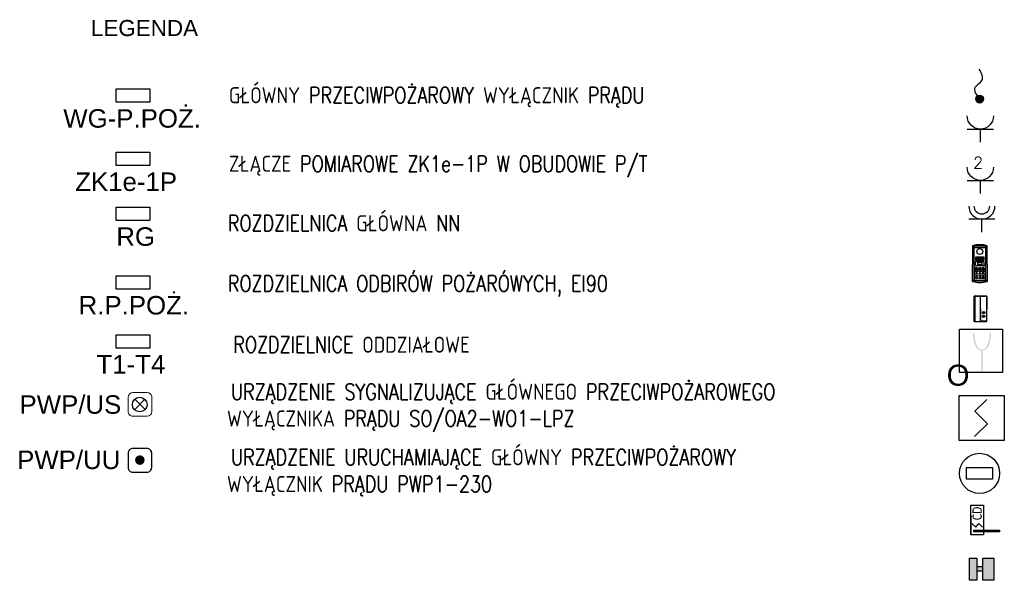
# Model space of a CAD drawing. Header units: millimetres. Extents: x 2260 to 32334, y -33324 to 11762.
# Tile 70 of 79: x 11465 to 12692, y 9121 to 9819. Entities that reach past the tile are written whole.
import ezdxf
from ezdxf.enums import TextEntityAlignment as Align

# ---------------------------------------------------------------- set-up
doc = ezdxf.new("R2010")
doc.units = ezdxf.units.MM
for name, color, linetype in [('_E_GNIAZDA I SIŁA', 160, 'Continuous'), ('E - SG', 7, 'Continuous'), ('E_gniazda wtyczkowe i siła', 1, 'Continuous'), ('EL_OS_Adres_Opraw', 7, 'Continuous'), ('mcr_automatyka', 30, 'Continuous'), ('S_INSTALACJA', 1, 'Continuous'), ('SIEMENS_adres', 7, 'Continuous'), ('SIEMENS_adres_csp', 7, 'Continuous'), ('SIEMENS_grupa', 5, 'Continuous'), ('SIEMENS_komentarze', 7, 'Continuous')]:
    doc.layers.add(name, color=color, linetype=linetype)
for name, color, linetype, lineweight in [('E - KD', 92, 'Continuous', 0), ('sciany', 7, 'Continuous', 40), ('SIEMENS_czujki', 1, 'Continuous', 30), ('WYŁACZNIK', 1, 'Continuous', 18)]:
    doc.layers.add(name, color=color, linetype=linetype, lineweight=lineweight)
doc.layers.add('oddymianie', color=5, linetype='Continuous', lineweight=20, plot=False)
doc.styles.add('ARIAL', font='arial.ttf', dxfattribs={"height": 10})
doc.styles.add('CALIBRI', font='calibri.ttf')
doc.styles.add('E', font='isocpeur.ttf')
doc.styles.add('ELECTRICAL', font='romans.shx')
doc.styles.add('MtXpl_romans_shx', font='romans.shx')
doc.styles.get("Standard").update_dxf_attribs({"font": 'arial.ttf'})

# ---------------------------------------------------------------- blocks, each defined once
blk = doc.blocks.new('Legenda$0$_E_Wypust')
at = {"linetype": 'ByBlock'}
h = blk.add_hatch(color=0, dxfattribs=at)
edge = h.paths.add_edge_path()
edge.add_ellipse((0, 0), major_axis=(0.398, 0), ratio=1, start_angle=0, end_angle=360)
at = {"color": 0, "linetype": 'ByBlock'}
blk.add_circle((0, 0), 0.398, dxfattribs=at)
blk.add_spline([(0, 0), (1.23, 0.46), (1.93, -0.24), (3.08, 0.05)], degree=3, dxfattribs=at)
blk = doc.blocks.new('GN_POJEDYNCZ')
at = {"ltscale": 0.5}
for p, q in [((0.5, 0.5), (-0.5, 0.5)), ((0, 0), (0, 0.5))]:
    blk.add_line(p, q, dxfattribs=at)
blk.add_arc((0, 1), 0.5, 180, 0, dxfattribs=at)
blk = doc.blocks.new('GN_POJ_SZCZELNE')
for p, q in [((-0.967, 0.034), (-0.967, 1.034)), ((-1.467, 0.534), (-0.967, 0.534))]:
    blk.add_line(p, q)
for radius in [0.5, 0.3]:
    blk.add_arc((-0.467, 0.534), radius, 90, 270)
blk = doc.blocks.new('*U25')
at = {"layer": 'E - SG', "color": 0}
for p, q in [((-92, -34), (92, -34)), ((-58, -316), (-60, -319)), ((58, -316), (60, -319)), ((-92, -442), (92, -442)), ((41, -414), (31, -414)), ((31, -414), (31, -416)), ((31, -416), (33, -416)), ((33, -416), (33, -418)), ((33, -418), (36, -418)), ((36, -418), (36, -416)), ((36, -416), (41, -416))]:
    blk.add_line(p, q, dxfattribs=at)
for points in [[(92, -246), (92, -20, 0.324317), (88, -14, 0.159502), (-88, -14, 0.324317), (-92, -20), (-92, -246)], [(-75, -246), (-75, -26, -0.356099), (-65, -15, -0.10155), (65, -15, -0.356099), (75, -26), (75, -246)], [(-70, -246), (-70, -26, -0.356099), (-64, -20, -0.10155), (64, -20, -0.356099), (70, -26), (70, -246)], [(92, -246), (92, -455, -0.324317), (88, -462, -0.159502), (-88, -462, -0.324317), (-92, -455), (-92, -246)], [(-75, -246), (-75, -449, 0.356099), (-65, -461, 0.10155), (65, -461, 0.356099), (75, -449), (75, -246)], [(-70, -246), (-70, -449, 0.356099), (-64, -456, 0.10155), (64, -456, 0.356099), (70, -449), (70, -246)]]:
    blk.add_lwpolyline(points, format="xyb", dxfattribs=at)
for points in [[(-52, -209), (52, -209), (52, -262), (-52, -262)], [(-25, -223), (25, -223), (25, -249), (-25, -249)], [(-60, -301), (60, -301), (58, -316), (-58, -316)], [(-60, -301), (60, -301), (60, -319), (-60, -319)]]:
    blk.add_lwpolyline(points, close=True, dxfattribs=at)
for centre, radius in [((0, -86), 36.9), ((-48, -152), 2.27), ((-48, -161), 2.27), ((-48, -170), 2.27), ((-48, -178), 2.27), ((-48, -187), 2.27), ((-48, -196), 2.27), ((-39, -152), 2.27), ((-39, -161), 2.27), ((-39, -170), 2.27), ((-39, -178), 2.27), ((-39, -187), 2.27), ((-39, -196), 2.27), ((-30, -152), 2.27), ((-30, -161), 2.27), ((-30, -170), 2.27), ((-30, -178), 2.27), ((-30, -187), 2.27), ((-30, -196), 2.27), ((-22, -152), 2.27), ((-22, -161), 2.27), ((-22, -170), 2.27), ((-22, -178), 2.27), ((-22, -187), 2.27), ((-22, -196), 2.27), ((-13, -152), 2.27), ((-13, -161), 2.27), ((-13, -170), 2.27), ((-13, -178), 2.27), ((-13, -187), 2.27), ((-13, -196), 2.27), ((-4, -152), 2.27), ((-4, -161), 2.27), ((-4, -170), 2.27), ((-4, -178), 2.27), ((-4, -187), 2.27), ((-4, -196), 2.27), ((4, -152), 2.27), ((4, -161), 2.27), ((4, -170), 2.27), ((4, -178), 2.27), ((4, -187), 2.27), ((4, -196), 2.27), ((13, -152), 2.27), ((13, -161), 2.27), ((13, -170), 2.27), ((13, -178), 2.27), ((13, -187), 2.27), ((13, -196), 2.27), ((22, -152), 2.27), ((22, -161), 2.27), ((22, -170), 2.27), ((22, -178), 2.27), ((22, -187), 2.27), ((22, -196), 2.27), ((30, -152), 2.27), ((30, -161), 2.27), ((30, -170), 2.27), ((30, -178), 2.27), ((30, -187), 2.27), ((30, -196), 2.27), ((39, -152), 2.27), ((39, -161), 2.27), ((39, -170), 2.27), ((39, -178), 2.27), ((39, -187), 2.27), ((39, -196), 2.27), ((48, -152), 2.27), ((48, -161), 2.27), ((48, -170), 2.27), ((48, -178), 2.27), ((48, -187), 2.27), ((48, -196), 2.27), ((46, -415), 1.22)]:
    blk.add_circle(centre, radius, dxfattribs=at)
blk.add_arc((44, -415), 3.89, 193.2654, 166.7346, dxfattribs=at)
for centre, major_axis, ratio in [((-40, -335), (-13.4, 0), 0.676106), ((-40, -362), (-13.4, 0), 0.676106), ((-40, -288), (-9.94, 0), 0.620364), ((0, -335), (-13.4, 0), 0.676106), ((0, -362), (-13.4, 0), 0.676106), ((0, -288), (-9.94, 0), 0.620364), ((40, -335), (-13.4, 0), 0.676106), ((40, -362), (-13.4, 0), 0.676106), ((40, -288), (-9.94, 0), 0.620364), ((-40, -389), (-13.4, 0), 0.676106), ((-40, -415), (-13.4, 0), 0.676106), ((0, -389), (-13.4, 0), 0.676106), ((0, -415), (-13.4, 0), 0.676106), ((40, -389), (-13.4, 0), 0.676106), ((40, -415), (-13.4, 0), 0.676106)]:
    blk.add_ellipse(centre, major_axis=major_axis, ratio=ratio, dxfattribs=at)
for s, p in [('4', (-44, -367)), ('1', (-43, -341)), ('5', (-4, -367)), ('2', (-4, -341)), ('3', (36, -341)), ('6', (36, -367)), ('X', (-45, -420)), ('7', (-44, -394)), ('8', (-4, -394)), ('0', (-4, -420)), ('9', (36, -394))]:
    blk.add_text(s, height=10.6, dxfattribs=at).set_placement(p)
at = {"layer": 'E - SG', "color": 0, "style": 'E'}
blk.add_attdef('OPIS_POZIOM', text='', height=150, dxfattribs=at).set_placement((142, -246), align=Align.MIDDLE_LEFT)
blk.add_attdef('OPIS_PION', text='', height=150, rotation=90, dxfattribs=at).set_placement((0, -525), align=Align.MIDDLE_RIGHT)
blk = doc.blocks.new('*U24')
at = {"layer": 'E - SG', "color": 0}
for p, q in [((-77, 0), (-74, 0)), ((-77, -315), (-77, 0)), ((-71, 3), (-1, 3)), ((-71, 3), (-71, -318)), ((-1, -318), (-1, 3)), ((2, 0), (77, 0)), ((77, 0), (77, -315)), ((-80, -158), (-80, -3)), ((-80, -3), (-74, -3)), ((-74, -158), (-74, 0)), ((-74, 0), (2, 0)), ((2, -158), (2, 0)), ((80, -3), (2, -3)), ((80, -3), (80, -158)), ((-80, -158), (-80, -312)), ((-74, -158), (-74, -315)), ((2, -158), (2, -315)), ((80, -312), (80, -158)), ((-80, -312), (-74, -312)), ((-77, -315), (-74, -315)), ((-74, -315), (2, -315)), ((-71, -318), (-1, -318)), ((80, -312), (2, -312)), ((2, -315), (77, -315))]:
    blk.add_line(p, q, dxfattribs=at)
for centre, radius in [((39, -207), 15), ((39, -252), 15), ((39, -207), 10.5), ((39, -252), 10.5)]:
    blk.add_circle(centre, radius, dxfattribs=at)
for centre, start, end in [((-77, -3), 90, 180), ((-71, 0), 90, 180), ((-1, 0), 0, 90), ((77, -3), 0, 90), ((-77, -312), 180, 270), ((-71, -315), 180, 270), ((-1, -315), 270, 0), ((77, -312), 270, 0)]:
    blk.add_arc(centre, 3, start, end, dxfattribs=at)
blk.add_point((0, 0), dxfattribs=at)
at = {"style": 'E'}
blk.add_attdef('OPIS_POZIOM', text='', height=150, dxfattribs=at).set_placement((130, -158), align=Align.MIDDLE_LEFT)
blk.add_attdef('OPIS_PION', text='', height=150, rotation=90, dxfattribs=at).set_placement((0, -375), align=Align.MIDDLE_RIGHT)
blk = doc.blocks.new('*U79')
for p, q in [((7.6, 28.6), (-10.5, 10.5)), ((-10.5, 10.5), (8.7, -8.7)), ((8.7, -8.7), (-11.1, -28.4))]:
    blk.add_line(p, q)
blk.add_lwpolyline([(-34.5, 34.5), (34.5, 34.5), (34.5, -34.5), (-34.5, -34.5)], close=True)
at = {"flags": 9}
blk.add_attdef('NAZWA', (-58.3, 81.4), '', height=22, dxfattribs=at)
at = {"layer": 'SIEMENS_adres', "style": 'ARIAL', "width": 0.7, "flags": 8}
blk.add_attdef('ADRES', text='', height=26, dxfattribs=at).set_placement((8.7, 57.1), align=Align.MIDDLE_LEFT)
at = {"layer": 'SIEMENS_adres_csp', "style": 'MtXpl_romans_shx', "flags": 8}
blk.add_attdef('CSP', text='', height=15.6, dxfattribs=at).set_placement((-41.4, 26.4), align=Align.MIDDLE_RIGHT)
at = {"layer": 'SIEMENS_grupa', "style": 'ARIAL', "width": 0.7, "flags": 8}
blk.add_attdef('GRUPA', text='', height=26, dxfattribs=at).set_placement((0, -45.7), align=Align.TOP_CENTER)
at = {"layer": 'SIEMENS_komentarze', "style": 'MtXpl_romans_shx', "flags": 1}
blk.add_attdef('PARAMETR', (-210.6, -12.1), '', height=22, dxfattribs=at)
at = {"layer": 'SIEMENS_komentarze', "style": 'MtXpl_romans_shx'}
blk.add_attdef('UWAGI', (40.4, -11.2), '', height=22, dxfattribs=at)
blk = doc.blocks.new('Legenda siła$0$_E_przycisk ppoz')
at = {"linetype": 'ByBlock'}
h = blk.add_hatch(color=0, dxfattribs=at)
edge = h.paths.add_edge_path()
edge.add_arc((0, 0), 0.851, 0, 360)
at = {"color": 0, "linetype": 'Continuous'}
blk.add_lwpolyline([(-1.25, -2.14), (1.27, -2.14, 0.414214), (2.11, -1.3), (2.11, 1.22, 0.414214), (1.27, 2.06), (-1.25, 2.06, 0.414214), (-2.09, 1.22), (-2.09, -1.3, 0.414214)], format="xyb", close=True, dxfattribs=at)

msp = doc.modelspace()

# ---------------------------------------------------------------- hatches: boundary and pattern name
at = {"transparency": 33554607}
h = msp.add_hatch(color=0, dxfattribs=at)
h.dxf.hatch_style = 1
h.set_gradient(color1=(0, 0, 255), color2=(0, 0, 228), one_color=1, tint=0.44995, name='CYLINDER')
h.paths.add_polyline_path([(12657.34, 9148.201), (12648.355, 9148.201), (12648.355, 9120.741), (12657.34, 9120.741)])
h.paths.add_polyline_path([(12664.893, 9148.201), (12664.893, 9120.741), (12678.312, 9120.741), (12678.312, 9148.201)])
h.paths.add_polyline_path([(12664.893, 9137.602), (12657.34, 9137.602), (12657.34, 9132.714), (12664.893, 9132.714)])
at = {"layer": 'WYŁACZNIK', "lineweight": 30}
h = msp.add_hatch(color=30, dxfattribs=at)
edge = h.paths.add_edge_path()
edge.add_spline(control_points=[(12664.765, 9407.104), (12665.336, 9407.245), (12670.899, 9408.173), (12674.361, 9418.085), (12674.794, 9425.227), (12675.011, 9428.56)], knot_values=[0.41248098, 0.41248098, 0.41248098, 0.41248098, 1.16065763, 6.84798008, 10.93999112, 10.93999112, 10.93999112, 10.93999112], degree=3, periodic=0)
edge.add_line((12675.011, 9428.56), (12673.737, 9428.511))
edge.add_spline(control_points=[(12673.737, 9428.511), (12673.597, 9427.039), (12673.457, 9425.577), (12673.144, 9423.105), (12672.996, 9422.103), (12672.627, 9420.066), (12672.406, 9419.025), (12671.742, 9416.456), (12671.244, 9414.936), (12670.177, 9412.633), (12669.681, 9411.771), (12668.555, 9410.275), (12667.927, 9409.643), (12666.876, 9408.912), (12666.507, 9408.704), (12665.726, 9408.364), (12665.295, 9408.227), (12664.505, 9408.019), (12664.163, 9407.94), (12663.352, 9407.955)], knot_values=[0.09000362, 0.09000362, 0.09000362, 0.09000362, 2.04786432, 2.04786432, 3.36458653, 3.36458653, 4.68130874, 4.68130874, 6.58705887, 6.58705887, 7.88515302, 7.88515302, 9.18324717, 9.18324717, 9.83229424, 9.83229424, 10.48134132, 10.48134132, 10.93999112, 10.93999112, 10.93999112, 10.93999112], degree=3, periodic=0)
edge.add_spline(control_points=[(12663.812, 9407.861), (12663.46, 9407.94), (12663.118, 9408.019), (12662.328, 9408.227), (12661.898, 9408.364), (12661.116, 9408.704), (12660.747, 9408.912), (12659.696, 9409.643), (12659.068, 9410.275), (12657.942, 9411.771), (12657.447, 9412.633), (12656.379, 9414.936), (12655.881, 9416.456), (12655.217, 9419.025), (12654.996, 9420.066), (12654.627, 9422.103), (12654.479, 9423.105), (12654.166, 9425.577), (12654.026, 9427.039), (12653.886, 9428.511)], knot_values=[0.09000362, 0.09000362, 0.09000362, 0.09000362, 0.54865342, 0.54865342, 1.1977005, 1.1977005, 1.84674757, 1.84674757, 3.14484172, 3.14484172, 4.44293587, 4.44293587, 6.348686, 6.348686, 7.66540821, 7.66540821, 8.98213042, 8.98213042, 10.93999112, 10.93999112, 10.93999112, 10.93999112], degree=3, periodic=0)
edge.add_line((12653.886, 9428.511), (12652.416, 9428.344))
edge.add_spline(control_points=[(12652.416, 9428.344), (12652.805, 9425.271), (12653.065, 9417.609), (12657.22, 9408), (12662.287, 9407.245), (12662.858, 9407.104)], knot_values=[0.41248098, 0.41248098, 0.41248098, 0.41248098, 4.50449202, 10.19181446, 10.93999112, 10.93999112, 10.93999112, 10.93999112], degree=3, periodic=0)
edge.add_line((12662.858, 9407.104), (12662.858, 9381.036))
edge.add_line((12662.858, 9381.036), (12664.765, 9381.036))
edge.add_line((12664.765, 9381.036), (12664.765, 9407.104))

# ---------------------------------------------------------------- linework, layer by layer
at = {"color": 0}
for points in [[(12657.34, 9148.201), (12657.34, 9120.741), (12648.355, 9120.741), (12648.355, 9148.201)], [(12678.312, 9148.201), (12678.312, 9120.741), (12664.893, 9120.741), (12664.893, 9148.201)], [(12657.34, 9137.602), (12657.34, 9132.714), (12664.893, 9132.714), (12664.893, 9137.602)]]:
    msp.add_lwpolyline(points, close=True, dxfattribs=at)
at = {"layer": '_E_GNIAZDA I SIŁA', "color": 1, "linetype": 'ByBlock', "lineweight": 15}
for p, q in [((11600.601, 9348.529), (11600.601, 9330.889)), ((11624.121, 9354.409), (11606.481, 9354.409)), ((11630.001, 9330.889), (11630.001, 9348.529)), ((11606.481, 9325.009), (11624.121, 9325.009))]:
    msp.add_line(p, q, dxfattribs=at)
for centre, major_axis, start_param, end_param in [((11606.481, 9348.529), (-4.158, 4.158), -0.78539816, 0.78539816), ((11624.121, 9348.529), (4.158, 4.158), 5.49778714, 7.06858347), ((11606.481, 9330.889), (4.158, 4.158), 2.35619449, 3.92699082), ((11624.121, 9330.889), (4.158, 4.158), 3.92699082, 5.49778714)]:
    msp.add_ellipse(centre, major_axis=major_axis, ratio=1, start_param=start_param, end_param=end_param, dxfattribs=at)
at = {"layer": 'E_gniazda wtyczkowe i siła'}
for p, q in [((11608.555, 9333.098), (11621.282, 9346.102)), ((11608.736, 9346.274), (11621.593, 9333.417))]:
    msp.add_line(p, q, dxfattribs=at)
for points in [[(11585.591, 9715.945), (11585.591, 9732.573), (11627.355, 9732.573), (11627.355, 9715.945)], [(11585.591, 9637.106), (11585.591, 9653.734), (11627.355, 9653.734), (11627.355, 9637.106)], [(11585.591, 9568.849), (11585.591, 9585.477), (11627.355, 9585.477), (11627.355, 9568.849)], [(11585.591, 9483.32), (11585.591, 9499.948), (11627.355, 9499.948), (11627.355, 9483.32)], [(11585.591, 9409.789), (11585.591, 9426.417), (11627.355, 9426.417), (11627.355, 9409.789)]]:
    msp.add_lwpolyline(points, close=True, dxfattribs=at)
msp.add_circle((11614.919, 9339.6), 9.098, dxfattribs=at)
at = {"layer": 'mcr_automatyka', "lineweight": 30, "ltscale": 300}
msp.add_lwpolyline([(12644.644, 9261.265), (12676.807, 9261.265), (12676.807, 9246.518), (12644.644, 9246.518)], close=True, dxfattribs=at)
msp.add_circle((12660.726, 9253.891), 25, dxfattribs=at)
at = {"layer": 'oddymianie', "color": 30, "linetype": 'Continuous', "lineweight": 30}
msp.add_lwpolyline([(12649.879, 9177.516), (12649.879, 9214.394), (12665.68, 9214.394), (12665.68, 9177.516)], close=True, dxfattribs=at)
msp.add_lwpolyline([(12649.879, 9177.516), (12649.879, 9214.394), (12665.68, 9214.394), (12665.68, 9177.516)], close=True, dxfattribs=at)
for points in [[(12649.879, 9189.571), (12649.879, 9202.042), (12649.879, 9177.516)], [(12649.879, 9189.571), (12649.879, 9202.042), (12649.879, 9177.516)], [(12650.919, 9191.572), (12655.893, 9187.004), (12659.954, 9191.572), (12664.319, 9187.004)], [(12650.919, 9191.572), (12655.893, 9187.004), (12659.954, 9191.572), (12664.319, 9187.004)]]:
    msp.add_lwpolyline(points, dxfattribs=at)
at = {"layer": 'oddymianie', "color": 30, "lineweight": 30}
msp.add_lwpolyline([(12653.794, 9181.219), (12653.794, 9183.297), (12685.539, 9183.297), (12685.539, 9181.219)], close=True, dxfattribs=at)
msp.add_lwpolyline([(12653.794, 9181.219), (12653.794, 9183.297), (12685.539, 9183.297), (12685.539, 9181.219)], close=True, dxfattribs=at)
at = {"layer": 'WYŁACZNIK', "color": 30, "lineweight": 30}
msp.add_lwpolyline([(12635.831, 9433.267), (12689.215, 9433.267), (12689.215, 9379.312), (12635.837, 9379.312)], close=True, dxfattribs=at)

# ---------------------------------------------------------------- block references
at = {"layer": '_E_GNIAZDA I SIŁA', "color": 1, "linetype": 'ByBlock', "lineweight": 15, "xscale": 7.000000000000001, "yscale": 7.000000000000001, "zscale": 70}
msp.add_blockref('Legenda siła$0$_E_przycisk ppoz', (11615.091, 9270.379), dxfattribs=at)
at = {"layer": 'E - KD', "xscale": 0.1, "yscale": 0.1, "zscale": 0.1}
for name, p in [('*U25', (12661.006, 9538.601)), ('*U24', (12661.816, 9474.643))]:
    msp.add_blockref(name, p, dxfattribs=at)
at = {"layer": 'S_INSTALACJA', "linetype": 'Continuous'}
for name, p, xscale, yscale, zscale, rotation in [('Legenda$0$_E_Wypust', (12660.951, 9719.819), 12.168, 12.168, 0.12168, 89.99999999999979), ('GN_POJEDYNCZ', (12661.773, 9666.283), -32.6, 32.6, 27.2, 359.9999999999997), ('GN_POJEDYNCZ', (12661.773, 9602.386), -32.6, 32.6, 27.2, 359.9999999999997)]:
    msp.add_blockref(name, p, dxfattribs=dict(at, xscale=xscale, yscale=yscale, zscale=zscale, rotation=rotation))
at = {"layer": 'S_INSTALACJA', "xscale": 32.64, "yscale": 32.64, "zscale": 48, "rotation": 89.9999999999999}
msp.add_blockref('GN_POJ_SZCZELNE', (12681.022, 9601.977), dxfattribs=at)
at = {"layer": 'SIEMENS_czujki', "xscale": 0.8133694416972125, "yscale": 0.8133694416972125, "zscale": 0.8133694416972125}
msp.add_blockref('*U79', (12663.493, 9322.783), dxfattribs=at)

# ---------------------------------------------------------------- texts
at = {"layer": 'EL_OS_Adres_Opraw'}
for s, p in [('WG-P.POŻ.', (11519.75, 9684.322)), ('ZK1e-1P', (11534.617, 9605.483)), ('RG', (11585.809, 9537.227)), ('R.P.POŻ.', (11538.887, 9451.698)), ('T1-T4', (11561.101, 9378.167)), ('PWP/US', (11465.251, 9328.096)), ('PWP/UU', (11462.31, 9259.266))]:
    msp.add_text(s, height=23, dxfattribs=at).set_placement(p)
at = {"layer": 'EL_OS_Adres_Opraw', "color": 0, "char_height": 20, "attachment_point": 1}
for s, insert, width in [('{\\fArial|b0|i0|c238|p34;LEGENDA}', (11554.105, 9818.362), 554.05319), ('\\pxi0.25;{\\Fsimplex.shx|c1;\\W0.8;\\C7;GŁÓWNY PRZECIWPOŻAROWY WYŁĄCZNIK PRĄDU}', (11721.024, 9734.661), 848.3752), ('\\pxi0.25;{\\Fsimplex.shx|c1;\\W0.8;\\C7;ZŁĄCZE POMIAROWE ZK1e-1P W OBUDOWIE P/T}', (11721.024, 9649.34), 848.3752), ('\\pxi0.25;{\\Fsimplex.shx|c1;\\W0.8;\\C7;ROZDZIELNICA GŁÓWNA NN}', (11719.779, 9575.272), 848.3752), ('\\pxi0.25;{\\Fsimplex.shx|c1;\\W0.8;\\C7;ROZDZIELNICA ODBIRÓW POŻARÓWYCH, EI90}', (11719.779, 9500.201), 848.3752), ('\\pxi0.25;{\\Fsimplex.shx|c1;\\W0.8;\\C7;ROZDZIELNICE ODDZIAŁOWE}', (11726.584, 9424.079), 848.3752), ('\\pxi0.25;{\\Fsimplex.shx|c1;\\W0.8;\\C7;URZĄDZENIE SYGNALIZUJĄCE GŁÓWNEGO PRZECIWPOŻAROWEGO WYŁĄCZNIKA PRĄDU SO/OA2-WO1-LPZ}', (11723.581, 9365.512), 808.11909), ('\\pxi0.25;{\\Fsimplex.shx|c1;\\W0.8;\\C7;URZĄDZENIE URUCHAMIAJĄCE GŁÓWNY PRZECIWPOŻAROWY WYŁĄCZNIK PRĄDU PWP1-230}', (11723.581, 9283.945), 808.11909)]:
    msp.add_mtext(s, dxfattribs=dict(at, insert=insert, width=width))
at = {"layer": 'oddymianie', "color": 30, "lineweight": 30, "ltscale": 300, "style": 'CALIBRI', "width": 0.8}
msp.add_text('CD', height=11.6391, rotation=90, dxfattribs=at).set_placement((12657.714, 9204.006), align=Align.MIDDLE_CENTER)
msp.add_text('CD', height=11.6391, rotation=90, dxfattribs=at).set_placement((12657.714, 9204.006), align=Align.MIDDLE_CENTER)
at = {"layer": 'S_INSTALACJA', "linetype": 'Continuous', "style": 'ELECTRICAL'}
msp.add_text('2', height=14.4, dxfattribs=at).set_placement((12665.042, 9633.442), align=Align.RIGHT)
at = {"layer": 'sciany', "color": 30, "lineweight": 25, "insert": (12619.801, 9389.166), "char_height": 26.14606, "width": 32.44039, "attachment_point": 1}
msp.add_mtext('{\\fArial|b0|i0|c238|p34;O}', dxfattribs=at)

doc.saveas('drawing.dxf')
